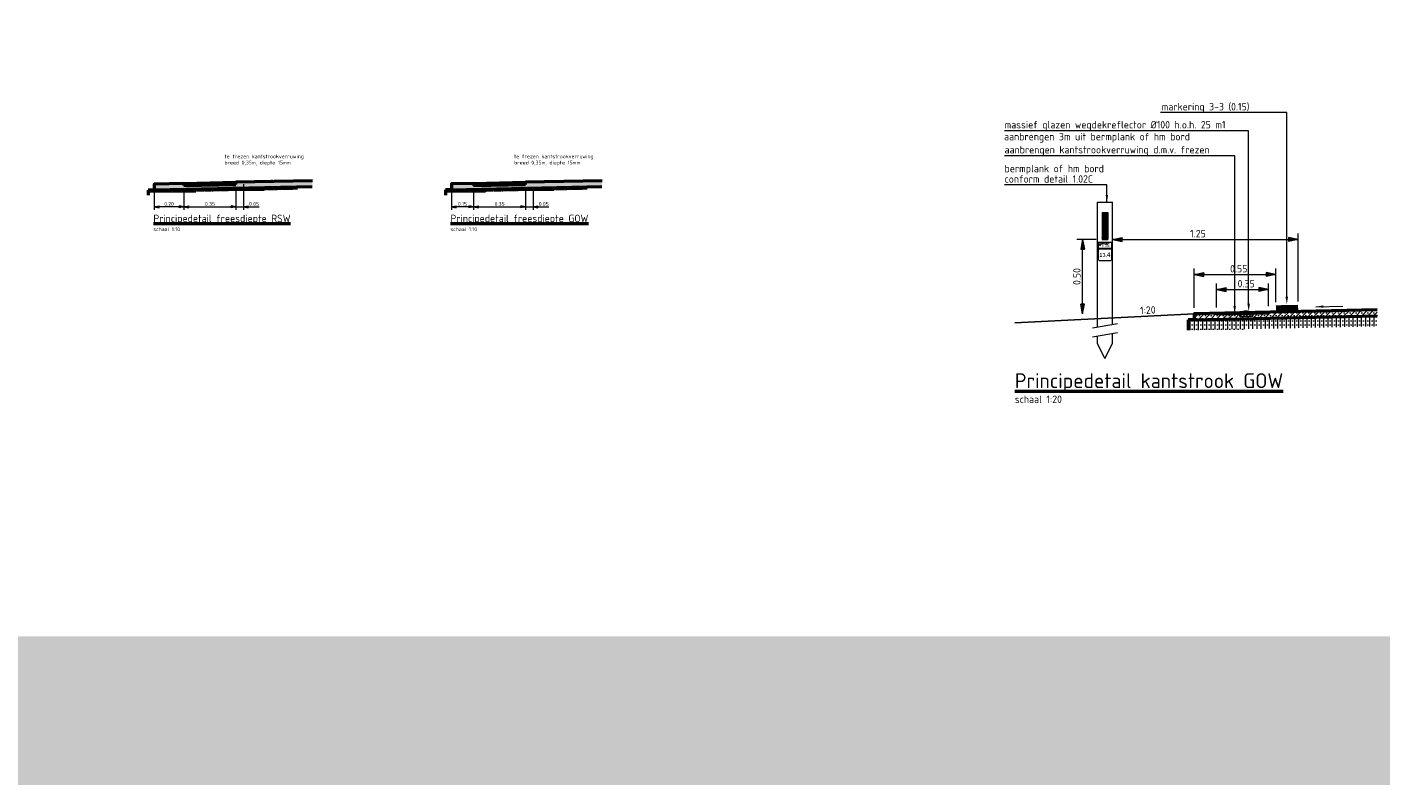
# Model space of a CAD drawing. Header units: metres. Extents: x -699 to 2316, y -1199 to 781.
# Tile 169 of 256: x 20 to 29, y -96 to -91. Entities that reach past the tile are written whole.
import ezdxf
from ezdxf.enums import TextEntityAlignment as Align

# ---------------------------------------------------------------- set-up
doc = ezdxf.new("R2010")
doc.units = ezdxf.units.M
doc.header["$PDMODE"] = 1
for name, pattern in [('HIDDEN', [9.525, 6.35, -3.175]), ('HIDDEN2', [4.7625, 3.175, -1.5875]), ('XX-CENTER', [8, 5, -1, 1, -1])]:
    doc.linetypes.add(name, pattern=pattern)
for name, color, linetype, lineweight in [('B-WE-GW-BERM-GD', 90, 'Continuous', 25), ('B-WE-VW-VERKEERSTEKEN_BORD-G', 7, 'Continuous', 18), ('dp-nw-arcering_10', 253, 'Continuous', 18), ('dp-nw-markering', 7, 'Continuous', 35), ('N-WA-IE-MEUBILAIR_WEGMEUBILAIR-S', 7, 'Continuous', 25), ('N-WA-VH-VERHARDING_ASFALT-A-20', 252, 'Continuous', 18), ('N-WA-VW-MARKERING-GD', 7, 'Continuous', 50), ('N-WE-VH-KANTVERHARDING-GD', 210, 'Continuous', 50), ('X-XX-AL-AANKLEDING-M-20', 7, 'Continuous', 18), ('X-XX-AL-AANPIJLING-M-20', 7, 'Continuous', 18), ('X-XX-AL-M', 7, 'Continuous', 18), ('X-XX-AL-T25', 7, 'Continuous', 25), ('X-XX-AL-T50', 130, 'Continuous', 50), ('X-XX-AL-VERWIJZING_DOORSNEDE-G', 7, 'XX-CENTER', 18)]:
    doc.layers.add(name, color=color, linetype=linetype, lineweight=lineweight)
doc.layers.add('X-XX-AL-TEKENBLAD_VIEWPORT-G', color=7, linetype='Continuous', lineweight=18, plot=False)
doc.styles.add('ariel', font='arial.ttf')
doc.styles.add('NLCS-ISO', font='NLCS-ISO.ttf')
doc.styles.add('NLCS-ISO Standaard', font='NLCS-ISO.ttf')
doc.styles.add('provincie', font='romand.shx')
doc.styles.add('rtw_iso', font='iso-rtw.shx')
doc.dimstyles.new('NLCS-M10-T25-Pijl-A', dxfattribs={"dimtxt": 0.025, "dimasz": 0.01875, "dimexe": 0.02, "dimexo": 0.02, "dimgap": 0.007, "dimtad": 1, "dimlfac": -1, "dimzin": 0, "dimdsep": 46, "dimtxsty": 'NLCS-ISO Standaard', "dimblk": 'Pijl', "dimblk1": 'Pijl', "dimblk2": 'Pijl', "dimcen": 2.5, "dimdle": 2, "dimclrd": 256, "dimclre": 256, "dimclrt": 256, "dimadec": 0, "dimazin": 0, "dimtfac": 1, "dimtofl": 0, "dimtmove": 0, "dimatfit": 3, "dimldrblk": 'Pijl', "dimfxl": 1, "dimtolj": 1, "dimtzin": 0, "dimlwd": 18, "dimlwe": 18, "dimarcsym": 0})
doc.dimstyles.new('NLCS-M20-T25-Pijl-A', dxfattribs={"dimtxt": 0.05, "dimasz": 0.0375, "dimexe": 0.04, "dimexo": 0.04, "dimgap": 0.014, "dimtad": 1, "dimlfac": -1, "dimzin": 0, "dimdsep": 46, "dimtxsty": 'NLCS-ISO Standaard', "dimblk": 'Pijl', "dimblk1": 'Pijl', "dimblk2": 'Pijl', "dimcen": 2.5, "dimdle": 2, "dimclrd": 256, "dimclre": 256, "dimclrt": 256, "dimadec": 0, "dimazin": 0, "dimtfac": 1, "dimtofl": 0, "dimtmove": 0, "dimatfit": 3, "dimldrblk": 'Pijl', "dimfxl": 1, "dimtolj": 1, "dimtzin": 0, "dimlwd": 18, "dimlwe": 18, "dimarcsym": 0})
doc.dimstyles.new('RTW-LGL-20', dxfattribs={"dimtxt": 0.05, "dimasz": 0.01, "dimexe": 0.04, "dimexo": 0.04, "dimgap": 0.014, "dimtad": 1, "dimzin": 0, "dimtxsty": 'rtw_iso', "dimblk1": 'RTW-L_ARR-v1', "dimblk2": 'RTW-L_ARR-v1', "dimsah": 1, "dimcen": 2.5, "dimdle": 2, "dimclrd": 8, "dimclre": 8, "dimclrt": 256, "dimaunit": 2, "dimadec": 6, "dimazin": 0, "dimtfac": 1, "dimtdec": 4, "dimtmove": 0, "dimatfit": 0, "dimldrblk": 'RTW-L_ARR-v1', "dimfxl": 1, "dimtolj": 1, "dimtzin": 0, "dimlwd": 18, "dimlwe": 18, "dimarcsym": 0})
pattern_1 = [(270, (-1.95, 0), (0.009375, -6e-18), []), (270, (-1.9546875, -0.0046875), (0.009375, -6e-18), [0, -0.009375])]
pattern_2 = [(270, (0, 0), (0.009375, -6e-18), []), (270, (-0.0046875, -0.0046875), (0.009375, -6e-18), [0, -0.009375])]

# ---------------------------------------------------------------- blocks, each defined once
blk = doc.blocks.new('Pijl')
h = blk.add_hatch(color=256)
h.paths.add_polyline_path([(0, 0), (-1.75, 0.35), (-1.75, 0)])
h.paths.add_polyline_path([(-1.75, 0), (-1.75, -0.35), (0, 0)])
for p, q in [((-1.9, 0), (0, 0)), ((0, 0), (-1.75, 0.35)), ((-1.75, 0.35), (-1.75, -0.35)), ((0, 0), (-1.75, -0.35))]:
    blk.add_line(p, q)
blk = doc.blocks.new('*D83')
at = {"layer": 'Defpoints', "color": 0, "transparency": 16777216}
for p in [(21.294, -92.1265), (21.644, -92.1192), (21.644, -92.2439)]:
    blk.add_point(p, dxfattribs=at)
at = {"layer": 'X-XX-AL-M', "lineweight": 18, "transparency": 16777216}
for p, q in [((21.294, -92.1465), (21.294, -92.2639)), ((21.644, -92.1392), (21.644, -92.2639)), ((21.3128, -92.2439), (21.6253, -92.2439))]:
    blk.add_line(p, q, dxfattribs=at)
at = {"layer": 'X-XX-AL-M', "lineweight": 18, "transparency": 16777216, "xscale": 0.01875, "yscale": 0.01875, "zscale": 0.01875, "rotation": 180}
blk.add_blockref('Pijl', (21.294, -92.2439), dxfattribs=at)
at = {"layer": 'X-XX-AL-M', "lineweight": 18, "transparency": 16777216, "xscale": 0.01875, "yscale": 0.01875, "zscale": 0.01875}
blk.add_blockref('Pijl', (21.644, -92.2439), dxfattribs=at)
at = {"layer": 'X-XX-AL-M', "transparency": 16777216, "insert": (21.469, -92.2244), "char_height": 0.025, "attachment_point": 5, "style": 'NLCS-ISO Standaard'}
blk.add_mtext('\\A1;0.35', dxfattribs=at)
blk = doc.blocks.new('*D84')
at = {"layer": 'Defpoints', "color": 0, "transparency": 16777216}
for p in [(21.644, -92.1192), (21.694, -92.0712), (21.694, -92.2439)]:
    blk.add_point(p, dxfattribs=at)
at = {"layer": 'X-XX-AL-M', "lineweight": 18, "transparency": 16777216}
for p, q in [((21.694, -92.0912), (21.694, -92.2639)), ((21.644, -92.1392), (21.644, -92.2639)), ((21.6253, -92.2439), (21.6065, -92.2439)), ((21.644, -92.2439), (21.694, -92.2439)), ((21.7128, -92.2439), (21.8005, -92.2439))]:
    blk.add_line(p, q, dxfattribs=at)
at = {"layer": 'X-XX-AL-M', "lineweight": 18, "transparency": 16777216, "xscale": 0.01875, "yscale": 0.01875, "zscale": 0.01875}
blk.add_blockref('Pijl', (21.644, -92.2439), dxfattribs=at)
at = {"layer": 'X-XX-AL-M', "lineweight": 18, "transparency": 16777216, "xscale": 0.01875, "yscale": 0.01875, "zscale": 0.01875, "rotation": 180}
blk.add_blockref('Pijl', (21.694, -92.2439), dxfattribs=at)
at = {"layer": 'X-XX-AL-M', "transparency": 16777216, "insert": (21.766, -92.2244), "char_height": 0.025, "attachment_point": 5, "style": 'NLCS-ISO Standaard'}
blk.add_mtext('\\A1;0.05', dxfattribs=at)
blk = doc.blocks.new('*D85')
at = {"layer": 'Defpoints', "color": 0, "transparency": 16777216}
for p in [(21.094, -92.1306), (21.294, -92.1265), (21.094, -92.2439)]:
    blk.add_point(p, dxfattribs=at)
at = {"layer": 'X-XX-AL-M', "lineweight": 18, "transparency": 16777216}
for p, q in [((21.094, -92.1506), (21.094, -92.2639)), ((21.294, -92.1465), (21.294, -92.2639)), ((21.2753, -92.2439), (21.1128, -92.2439))]:
    blk.add_line(p, q, dxfattribs=at)
at = {"layer": 'X-XX-AL-M', "lineweight": 18, "transparency": 16777216, "xscale": 0.01875, "yscale": 0.01875, "zscale": 0.01875, "rotation": 180}
blk.add_blockref('Pijl', (21.094, -92.2439), dxfattribs=at)
at = {"layer": 'X-XX-AL-M', "lineweight": 18, "transparency": 16777216, "xscale": 0.01875, "yscale": 0.01875, "zscale": 0.01875}
blk.add_blockref('Pijl', (21.294, -92.2439), dxfattribs=at)
at = {"layer": 'X-XX-AL-M', "transparency": 16777216, "insert": (21.194, -92.2244), "char_height": 0.025, "attachment_point": 5, "style": 'NLCS-ISO Standaard'}
blk.add_mtext('\\A1;0.20', dxfattribs=at)
blk = doc.blocks.new('*D86')
at = {"layer": 'Defpoints', "color": 0, "transparency": 16777216}
for p in [(23.244, -92.1265), (23.594, -92.1192), (23.594, -92.2439)]:
    blk.add_point(p, dxfattribs=at)
at = {"layer": 'X-XX-AL-M', "lineweight": 18, "transparency": 16777216}
for p, q in [((23.244, -92.1465), (23.244, -92.2639)), ((23.594, -92.1392), (23.594, -92.2639)), ((23.2628, -92.2439), (23.5753, -92.2439))]:
    blk.add_line(p, q, dxfattribs=at)
at = {"layer": 'X-XX-AL-M', "lineweight": 18, "transparency": 16777216, "xscale": 0.01875, "yscale": 0.01875, "zscale": 0.01875, "rotation": 180}
blk.add_blockref('Pijl', (23.244, -92.2439), dxfattribs=at)
at = {"layer": 'X-XX-AL-M', "lineweight": 18, "transparency": 16777216, "xscale": 0.01875, "yscale": 0.01875, "zscale": 0.01875}
blk.add_blockref('Pijl', (23.594, -92.2439), dxfattribs=at)
at = {"layer": 'X-XX-AL-M', "transparency": 16777216, "insert": (23.419, -92.2244), "char_height": 0.025, "attachment_point": 5, "style": 'NLCS-ISO Standaard'}
blk.add_mtext('\\A1;0.35', dxfattribs=at)
blk = doc.blocks.new('*D87')
at = {"layer": 'Defpoints', "color": 0, "transparency": 16777216}
for p in [(23.594, -92.1192), (23.644, -92.1181), (23.644, -92.2439)]:
    blk.add_point(p, dxfattribs=at)
at = {"layer": 'X-XX-AL-M', "lineweight": 18, "transparency": 16777216}
for p, q in [((23.594, -92.1392), (23.594, -92.2639)), ((23.644, -92.1381), (23.644, -92.2639)), ((23.5753, -92.2439), (23.5565, -92.2439)), ((23.594, -92.2439), (23.644, -92.2439)), ((23.6628, -92.2439), (23.7505, -92.2439))]:
    blk.add_line(p, q, dxfattribs=at)
at = {"layer": 'X-XX-AL-M', "lineweight": 18, "transparency": 16777216, "xscale": 0.01875, "yscale": 0.01875, "zscale": 0.01875}
blk.add_blockref('Pijl', (23.594, -92.2439), dxfattribs=at)
at = {"layer": 'X-XX-AL-M', "lineweight": 18, "transparency": 16777216, "xscale": 0.01875, "yscale": 0.01875, "zscale": 0.01875, "rotation": 180}
blk.add_blockref('Pijl', (23.644, -92.2439), dxfattribs=at)
at = {"layer": 'X-XX-AL-M', "transparency": 16777216, "insert": (23.716, -92.2244), "char_height": 0.025, "attachment_point": 5, "style": 'NLCS-ISO Standaard'}
blk.add_mtext('\\A1;0.05', dxfattribs=at)
blk = doc.blocks.new('*D88')
at = {"layer": 'Defpoints', "color": 0, "transparency": 16777216}
for p in [(23.094, -92.1296), (23.244, -92.1265), (23.094, -92.2439)]:
    blk.add_point(p, dxfattribs=at)
at = {"layer": 'X-XX-AL-M', "lineweight": 18, "transparency": 16777216}
for p, q in [((23.094, -92.1496), (23.094, -92.2639)), ((23.244, -92.1465), (23.244, -92.2639)), ((23.2253, -92.2439), (23.1128, -92.2439))]:
    blk.add_line(p, q, dxfattribs=at)
at = {"layer": 'X-XX-AL-M', "lineweight": 18, "transparency": 16777216, "xscale": 0.01875, "yscale": 0.01875, "zscale": 0.01875, "rotation": 180}
blk.add_blockref('Pijl', (23.094, -92.2439), dxfattribs=at)
at = {"layer": 'X-XX-AL-M', "lineweight": 18, "transparency": 16777216, "xscale": 0.01875, "yscale": 0.01875, "zscale": 0.01875}
blk.add_blockref('Pijl', (23.244, -92.2439), dxfattribs=at)
at = {"layer": 'X-XX-AL-M', "transparency": 16777216, "insert": (23.169, -92.2244), "char_height": 0.025, "attachment_point": 5, "style": 'NLCS-ISO Standaard'}
blk.add_mtext('\\A1;0.15', dxfattribs=at)
blk = doc.blocks.new('*X71')
at = {"color": 0}
for p, q in [((925, 239.36), (926.93, 241.29)), ((925, 239.81), (926.48, 241.29)), ((925, 240.26), (926.03, 241.29)), ((925, 240.71), (925.59, 241.29)), ((925, 241.15), (925.14, 241.29)), ((927, 239.09), (925, 241.09)), ((925, 238.91), (927, 240.91)), ((927, 238.64), (925, 240.64)), ((925, 238.46), (927, 240.46)), ((927, 239.53), (925.24, 241.29)), ((927, 239.98), (925.69, 241.29)), ((927, 240.43), (926.14, 241.29)), ((927, 240.88), (926.59, 241.29)), ((927, 238.19), (925, 240.19)), ((925, 238.01), (927, 240.01)), ((927, 237.74), (925, 239.74)), ((925, 237.56), (927, 239.56)), ((927, 237.29), (925, 239.29)), ((925, 237.11), (927, 239.11)), ((927, 236.84), (925, 238.84)), ((925, 236.66), (927, 238.66)), ((927, 236.39), (925, 238.39)), ((925, 236.21), (927, 238.21)), ((927, 235.94), (925, 237.94)), ((925, 235.77), (927, 237.77)), ((927, 235.49), (925, 237.49)), ((925, 235.32), (927, 237.32)), ((927, 235.04), (925, 237.04)), ((925, 234.87), (927, 236.87)), ((927, 234.6), (925, 236.6)), ((925, 234.42), (927, 236.42)), ((927, 234.15), (925, 236.15)), ((925, 233.97), (927, 235.97)), ((927, 233.7), (925, 235.7)), ((925, 233.52), (927, 235.52)), ((927, 233.25), (925, 235.25)), ((925, 233.07), (927, 235.07)), ((927, 232.8), (925, 234.8)), ((925, 232.62), (927, 234.62)), ((927, 232.35), (925, 234.35)), ((926.61, 232.29), (925, 233.9)), ((926.16, 232.29), (925, 233.45)), ((925.71, 232.29), (925, 233)), ((925.26, 232.29), (925, 232.55)), ((925.12, 232.29), (927, 234.17)), ((925.57, 232.29), (927, 233.72)), ((926.02, 232.29), (927, 233.28)), ((926.46, 232.29), (927, 232.83)), ((926.91, 232.29), (927, 232.38))]:
    blk.add_line(p, q, dxfattribs=at)
blk = doc.blocks.new('*D89')
at = {"layer": 'Defpoints', "color": 0, "transparency": 16777216}
for p in [(28.644, -92.6995), (28.644, -92.9252), (28.094, -92.9636)]:
    blk.add_point(p, dxfattribs=at)
at = {"layer": 'X-XX-AL-AANKLEDING-M-20', "lineweight": 18, "transparency": 16777216}
for p, q in [((28.094, -92.9236), (28.094, -92.6595)), ((28.644, -92.8852), (28.644, -92.6595)), ((28.1315, -92.6995), (28.6065, -92.6995))]:
    blk.add_line(p, q, dxfattribs=at)
at = {"layer": 'X-XX-AL-AANKLEDING-M-20', "lineweight": 18, "transparency": 16777216, "xscale": 0.03750000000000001, "yscale": 0.03750000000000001, "zscale": 0.03750000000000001, "rotation": 180}
blk.add_blockref('Pijl', (28.094, -92.6995), dxfattribs=at)
at = {"layer": 'X-XX-AL-AANKLEDING-M-20', "lineweight": 18, "transparency": 16777216, "xscale": 0.03750000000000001, "yscale": 0.03750000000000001, "zscale": 0.03750000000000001}
blk.add_blockref('Pijl', (28.644, -92.6995), dxfattribs=at)
at = {"layer": 'X-XX-AL-AANKLEDING-M-20', "transparency": 16777216, "insert": (28.394, -92.6605), "char_height": 0.05, "attachment_point": 5, "style": 'NLCS-ISO Standaard'}
blk.add_mtext('\\A1;0.55', dxfattribs=at)
blk = doc.blocks.new('GB')
blk.add_lwpolyline([(-0.05, 0.025), (-0.04, 0), (0.04, 0), (0.05, 0.025)], close=True)
blk.add_arc((0, -0.05), 0.085, 61.92751, 118.07249)
blk = doc.blocks.new('*D90')
at = {"layer": 'Defpoints', "color": 0, "transparency": 16777216}
for p in [(28.594, -92.8004), (28.244, -92.9605), (28.594, -92.9532)]:
    blk.add_point(p, dxfattribs=at)
at = {"layer": 'X-XX-AL-AANKLEDING-M-20', "lineweight": 18, "transparency": 16777216}
for p, q in [((28.244, -92.9205), (28.244, -92.7604)), ((28.594, -92.9132), (28.594, -92.7604)), ((28.2815, -92.8004), (28.5565, -92.8004))]:
    blk.add_line(p, q, dxfattribs=at)
at = {"layer": 'X-XX-AL-AANKLEDING-M-20', "lineweight": 18, "transparency": 16777216, "xscale": 0.03750000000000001, "yscale": 0.03750000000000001, "zscale": 0.03750000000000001, "rotation": 180}
blk.add_blockref('Pijl', (28.244, -92.8004), dxfattribs=at)
at = {"layer": 'X-XX-AL-AANKLEDING-M-20', "lineweight": 18, "transparency": 16777216, "xscale": 0.03750000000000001, "yscale": 0.03750000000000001, "zscale": 0.03750000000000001}
blk.add_blockref('Pijl', (28.594, -92.8004), dxfattribs=at)
at = {"layer": 'X-XX-AL-AANKLEDING-M-20', "transparency": 16777216, "insert": (28.444, -92.7614), "char_height": 0.05, "attachment_point": 5, "style": 'NLCS-ISO Standaard'}
blk.add_mtext('\\A1;0.35', dxfattribs=at)
blk = doc.blocks.new('RTW-L_ARR-v1')
at = {"color": 0, "linetype": 'ByBlock', "lineweight": 18}
blk.add_solid([(-5, 0.83), (-5, -0.83), (0, 0)], dxfattribs=at)
blk = doc.blocks.new('RTW-L_ARR')
at = {"color": 0, "linetype": 'ByBlock', "lineweight": 18}
blk.add_solid([(-1, 0.17), (-1, -0.17), (0, 0)], dxfattribs=at)
blk = doc.blocks.new('*D91')
at = {"layer": 'Defpoints', "color": 0, "transparency": 16777216}
for p in [(27.3432, -92.4633), (27.4737, -92.4633), (27.3432, -92.9636)]:
    blk.add_point(p, dxfattribs=at)
at = {"layer": 'X-XX-AL-AANKLEDING-M-20', "lineweight": 18, "transparency": 16777216}
for p, q in [((27.4337, -92.4633), (27.3032, -92.4633)), ((27.3432, -92.9261), (27.3432, -92.5008))]:
    blk.add_line(p, q, dxfattribs=at)
at = {"layer": 'X-XX-AL-AANKLEDING-M-20', "lineweight": 18, "transparency": 16777216, "xscale": 0.03750000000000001, "yscale": 0.03750000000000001, "zscale": 0.03750000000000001}
for p, rotation in [((27.3432, -92.4633), 90), ((27.3432, -92.9636), 270)]:
    blk.add_blockref('Pijl', p, dxfattribs=dict(at, rotation=rotation))
at = {"layer": 'X-XX-AL-AANKLEDING-M-20', "transparency": 16777216, "insert": (27.3042, -92.7131), "char_height": 0.05, "attachment_point": 5, "rotation": 90, "style": 'NLCS-ISO Standaard'}
blk.add_mtext('\\A1;0.50', dxfattribs=at)
blk = doc.blocks.new('*D92')
at = {"layer": 'Defpoints', "color": 0, "transparency": 16777216}
for p in [(27.544, -92.4633), (28.794, -92.4633), (28.794, -92.9222)]:
    blk.add_point(p, dxfattribs=at)
at = {"layer": 'X-XX-AL-AANKLEDING-M-20', "lineweight": 18, "transparency": 16777216}
for p, q in [((27.5815, -92.4633), (28.7565, -92.4633)), ((28.794, -92.8822), (28.794, -92.4233))]:
    blk.add_line(p, q, dxfattribs=at)
at = {"layer": 'X-XX-AL-AANKLEDING-M-20', "lineweight": 18, "transparency": 16777216, "xscale": 0.03750000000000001, "yscale": 0.03750000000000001, "zscale": 0.03750000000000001, "rotation": 180}
blk.add_blockref('Pijl', (27.544, -92.4633), dxfattribs=at)
at = {"layer": 'X-XX-AL-AANKLEDING-M-20', "lineweight": 18, "transparency": 16777216, "xscale": 0.03750000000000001, "yscale": 0.03750000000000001, "zscale": 0.03750000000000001}
blk.add_blockref('Pijl', (28.794, -92.4633), dxfattribs=at)
at = {"layer": 'X-XX-AL-AANKLEDING-M-20', "transparency": 16777216, "insert": (28.1196, -92.4243), "char_height": 0.05, "attachment_point": 5, "style": 'NLCS-ISO Standaard'}
blk.add_mtext('\\A1;1.25', dxfattribs=at)

msp = doc.modelspace()

# ---------------------------------------------------------------- hatches: boundary and pattern name
at = {"layer": 'B-WE-VW-VERKEERSTEKEN_BORD-G', "lineweight": 5}
h = msp.add_hatch(color=8, dxfattribs=at)
h.paths.add_polyline_path([(27.4595, -92.4964, 0.218548), (27.4619, -92.4973, -0.238928), (27.4634, -92.498, -0.196341), (27.4635, -92.4983, 0.23317), (27.4605, -92.4992, 0.105003), (27.459, -92.5012), (27.4587, -92.5021), (27.4593, -92.5023), (27.4596, -92.5017, -0.05146), (27.4608, -92.4998, -0.272607), (27.4643, -92.499, 0.399425), (27.4632, -92.497, 0.122622), (27.4646, -92.4963), (27.4646, -92.4955, -0.153126), (27.4623, -92.4966, -0.253393), (27.4599, -92.4958, 0.094991), (27.4567, -92.4937), (27.4562, -92.4935), (27.4562, -92.4943, -0.08935)])
h.paths.add_polyline_path([(27.4585, -92.4987), (27.4565, -92.5007), (27.457, -92.5011), (27.4596, -92.4985), (27.4563, -92.4971), (27.4562, -92.497), (27.4562, -92.4978), (27.4563, -92.4978)])
for points in [[(27.4646, -92.4942), (27.4646, -92.4935), (27.459, -92.4935), (27.459, -92.4942)], [(27.4646, -92.5023), (27.4646, -92.5013, -0.413723), (27.4561, -92.5013), (27.4561, -92.5024, 0.349923)]]:
    msp.add_hatch(color=8, dxfattribs=at).paths.add_polyline_path(points)
at = {"layer": 'dp-nw-arcering_10', "linetype": 'Continuous'}
h = msp.add_hatch(dxfattribs=at)
h.set_pattern_fill('VD-STAB', color=41, scale=0.1, angle=225, style=0, pattern_type=2)
h.set_pattern_definition(pattern_1)
h.paths.add_polyline_path([(21.4219, -92.1238), (21.114, -92.1302), (21.054, -92.1314), (21.054, -92.1489), (21.4219, -92.1413)])
h = msp.add_hatch(dxfattribs=at)
h.set_pattern_fill('VD-SMAB', color=41, scale=0.1, angle=180, style=0, pattern_type=2)
h.set_pattern_definition([(225, (-1.95, 0), (0.0066291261, -0.0066291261), []), (225, (-1.956629, 0), (0.0066291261, -0.0066291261), [0, -0.009375])])
h.paths.add_polyline_path([(21.094, -92.0906), (21.294, -92.0865), (21.294, -92.1015), (21.644, -92.0942), (21.644, -92.0792), (22.1584, -92.0684), (22.1572, -92.1084), (21.094, -92.1306)])
h = msp.add_hatch(dxfattribs=at)
h.set_pattern_fill('ANSI38', color=41, scale=0.1, style=0)
h.set_pattern_definition([(45, (-1.95, 0), (-0.0088388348, 0.0088388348), []), (135, (-1.95, 0), (-0.0265165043, 0.0088388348), [0.03125, -0.01875])])
h.paths.add_polyline_path([(21.644, -92.0792), (21.294, -92.0865), (21.294, -92.1015), (21.644, -92.0942)])
h = msp.add_hatch(dxfattribs=at)
h.set_pattern_fill('VD-STAB', color=41, scale=0.1, angle=225, style=0, pattern_type=2)
h.set_pattern_definition(pattern_1)
h.paths.add_polyline_path([(21.7446, -92.1171), (21.4367, -92.1235), (21.4267, -92.1237), (21.4267, -92.1412), (21.7446, -92.1346)])
h = msp.add_hatch(dxfattribs=at)
h.set_pattern_fill('VD-STAB', color=41, scale=0.1, angle=225, style=0, pattern_type=2)
h.set_pattern_definition(pattern_1)
h.paths.add_polyline_path([(22.0593, -92.1105), (21.7514, -92.117), (21.7414, -92.1172), (21.7414, -92.1347), (22.0593, -92.128)])
h = msp.add_hatch(dxfattribs=at)
h.set_pattern_fill('VD-STAB', color=41, scale=0.1, angle=225, style=0, pattern_type=2)
h.set_pattern_definition(pattern_2)
h.paths.add_polyline_path([(23.3719, -92.1238), (23.064, -92.1302), (23.054, -92.1304), (23.054, -92.1479), (23.3719, -92.1413)])
h = msp.add_hatch(dxfattribs=at)
h.set_pattern_fill('VD-SMAB', color=41, scale=0.1, angle=180, style=0, pattern_type=2)
h.set_pattern_definition([(225, (0, 0), (0.0066291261, -0.0066291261), []), (225, (-0.006629, 0), (0.0066291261, -0.0066291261), [0, -0.009375])])
h.paths.add_polyline_path([(23.094, -92.0896), (23.244, -92.0865), (23.244, -92.1015), (23.594, -92.0942), (23.594, -92.0792), (24.1084, -92.0684), (24.1072, -92.1084), (23.094, -92.1296)])
h = msp.add_hatch(dxfattribs=at)
h.set_pattern_fill('ANSI38', color=41, scale=0.1, style=0)
h.set_pattern_definition([(45, (0, 0), (-0.0088388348, 0.0088388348), []), (135, (0, 0), (-0.0265165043, 0.0088388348), [0.03125, -0.01875])])
h.paths.add_polyline_path([(23.594, -92.0792), (23.244, -92.0865), (23.244, -92.1015), (23.594, -92.0942)])
h = msp.add_hatch(dxfattribs=at)
h.set_pattern_fill('VD-STAB', color=41, scale=0.1, angle=225, style=0, pattern_type=2)
h.set_pattern_definition(pattern_2)
h.paths.add_polyline_path([(23.6946, -92.1171), (23.3867, -92.1235), (23.3767, -92.1237), (23.3767, -92.1412), (23.6946, -92.1346)])
h = msp.add_hatch(dxfattribs=at)
h.set_pattern_fill('VD-STAB', color=41, scale=0.1, angle=225, style=0, pattern_type=2)
h.set_pattern_definition(pattern_2)
h.paths.add_polyline_path([(24.0093, -92.1105), (23.7014, -92.117), (23.6914, -92.1172), (23.6914, -92.1347), (24.0093, -92.128)])
at = {"layer": 'N-WA-VH-VERHARDING_ASFALT-A-20'}
h = msp.add_hatch(dxfattribs=at)
h.set_pattern_fill('VD-SMAB', color=256, scale=0.3, angle=180, style=0, pattern_type=2)
h.set_pattern_definition([(225, (20.811315, -96.9338), (0.01988738, -0.01988738), []), (225, (20.791428, -96.9338), (0.01988738, -0.01988738), [0, -0.028125])])
h.paths.add_polyline_path([(29.3256, -92.9779), (29.3256, -92.9379), (28.594, -92.9532), (28.594, -92.9632), (28.4902, -92.9654), (28.4845, -92.9805), (28.4046, -92.9822), (28.3982, -92.9673), (28.294, -92.9695), (28.294, -92.9595), (28.094, -92.9636), (28.094, -93.0036)])
h.paths.add_polyline_path([(28.394, -92.9574), (28.294, -92.9595), (28.294, -92.9695), (28.3982, -92.9673)], flags=17)
h.paths.add_polyline_path([(28.4902, -92.9654), (28.3982, -92.9673), (28.4046, -92.9822), (28.4845, -92.9805)], flags=17)
h.paths.add_polyline_path([(28.594, -92.9532), (28.494, -92.9553), (28.4902, -92.9654), (28.594, -92.9632)], flags=17)
h = msp.add_hatch(dxfattribs=at)
h.set_pattern_fill('VD-STAB', color=256, scale=0.3, angle=225, style=0, pattern_type=2)
h.set_pattern_definition([(270, (20.811315, -96.9338), (0.028125, -7e-18), []), (270, (20.797253, -96.947864), (0.028125, -7e-18), [0, -0.028125])])
h.paths.add_polyline_path([(29.3256, -92.9779), (28.094, -93.0036), (28.054, -93.0044), (28.054, -93.0744), (29.3256, -93.0479)])

# ---------------------------------------------------------------- linework, layer by layer
at = {"layer": 'B-WE-GW-BERM-GD'}
msp.add_line((28.094, -92.9636), (26.8872, -93.024), dxfattribs=at)
at = {"layer": 'B-WE-VW-VERKEERSTEKEN_BORD-G', "color": 8, "lineweight": 5}
for p, q in [((27.4436, -92.9666), (27.4436, -92.2121)), ((27.4436, -92.2121), (27.544, -92.2121)), ((27.544, -92.9864), (27.544, -92.2121)), ((27.4737, -92.2824), (27.4737, -92.4633)), ((27.4737, -92.2824), (27.5139, -92.2824)), ((27.5139, -92.2824), (27.5139, -92.4633)), ((27.4737, -92.4633), (27.5139, -92.4633))]:
    msp.add_line(p, q, dxfattribs=at)
at = {"layer": 'B-WE-VW-VERKEERSTEKEN_BORD-G', "color": 8, "linetype": 'HIDDEN', "lineweight": 5}
for p, q in [((27.4436, -93.0522), (27.4436, -92.9666)), ((27.544, -93.0346), (27.544, -92.9864)), ((27.4436, -93.1632), (27.4436, -93.1122)), ((27.544, -93.1632), (27.544, -93.0946)), ((27.4938, -93.2636), (27.4436, -93.1632)), ((27.4938, -93.2636), (27.544, -93.1632))]:
    msp.add_line(p, q, dxfattribs=at)
at = {"layer": 'B-WE-VW-VERKEERSTEKEN_BORD-G', "color": 8, "lineweight": 5}
for points in [[(27.4486, -92.5215), (27.539, -92.5215), (27.539, -92.4833), (27.4486, -92.4833)], [(27.459, -92.4942), (27.4646, -92.4942), (27.4646, -92.4935), (27.459, -92.4935)]]:
    msp.add_lwpolyline(points, close=True, dxfattribs=at)
at = {"layer": 'B-WE-VW-VERKEERSTEKEN_BORD-G', "color": 8, "lineweight": 5, "flags": 128}
for points in [[(27.4623, -92.4966, 0.153126), (27.4646, -92.4955), (27.4646, -92.4955), (27.4646, -92.4963), (27.4646, -92.4963, -0.122622), (27.4632, -92.497), (27.4632, -92.497, -0.399425), (27.4643, -92.499), (27.4643, -92.499, 0.272607), (27.4608, -92.4998), (27.4608, -92.4998, 0.05146), (27.4596, -92.5017), (27.4596, -92.5017), (27.4593, -92.5023), (27.4587, -92.5021), (27.459, -92.5012), (27.459, -92.5012, -0.105003), (27.4605, -92.4992), (27.4605, -92.4992, -0.23317), (27.4635, -92.4983), (27.4635, -92.4983, 0.154799), (27.4635, -92.498), (27.4635, -92.498, 0.251337), (27.4619, -92.4973), (27.4619, -92.4973, -0.218548), (27.4595, -92.4964), (27.4595, -92.4964, 0.08935), (27.4562, -92.4943), (27.4562, -92.4943), (27.4562, -92.4935), (27.4567, -92.4937), (27.4567, -92.4937, -0.094991), (27.4599, -92.4958), (27.4599, -92.4958, 0.253393), (27.4623, -92.4966)], [(27.4561, -92.5013), (27.4561, -92.5024), (27.4561, -92.5024, 0.349923), (27.4646, -92.5023), (27.4646, -92.5023), (27.4646, -92.5013), (27.4646, -92.5013, -0.413723), (27.4561, -92.5013)]]:
    msp.add_lwpolyline(points, format="xyb", dxfattribs=at)
at = {"layer": 'B-WE-VW-VERKEERSTEKEN_BORD-G', "color": 8, "lineweight": 5}
msp.add_lwpolyline([(27.539, -92.5355, 0.414214), (27.53, -92.5265), (27.4576, -92.5265, 0.414214), (27.4486, -92.5355), (27.4486, -92.5973, 0.414214), (27.4576, -92.6063), (27.53, -92.6063, 0.414214), (27.539, -92.5973)], format="xyb", close=True, dxfattribs=at)
at = {"layer": 'B-WE-VW-VERKEERSTEKEN_BORD-G', "color": 8, "lineweight": 5, "const_width": 0.0015}
msp.add_lwpolyline([(27.4576, -92.6023), (27.53, -92.6023, 0.414214), (27.535, -92.5973), (27.535, -92.5355, 0.414214), (27.53, -92.5305), (27.4576, -92.5305, 0.414214), (27.4525, -92.5355), (27.4525, -92.5973, 0.414214)], format="xyb", close=True, dxfattribs=at)
at = {"layer": 'B-WE-VW-VERKEERSTEKEN_BORD-G', "color": 8, "lineweight": 5, "flags": 128}
msp.add_lwpolyline([(27.4562, -92.497), (27.4563, -92.4971), (27.4563, -92.4971), (27.4596, -92.4985), (27.457, -92.5011), (27.457, -92.5011), (27.4565, -92.5007), (27.4585, -92.4987), (27.4563, -92.4978), (27.4562, -92.4978)], close=True, dxfattribs=at)
at = {"layer": 'dp-nw-markering', "color": 41, "const_width": 0.01}
for points in [[(21.694, -92.0712), (21.894, -92.0672)], [(23.644, -92.0712), (23.794, -92.0682)]]:
    msp.add_lwpolyline(points, dxfattribs=at)
at = {"layer": 'N-WA-VW-MARKERING-GD', "const_width": 0.0375}
msp.add_lwpolyline([(28.644, -92.9252), (28.794, -92.9222)], dxfattribs=at)
at = {"layer": 'N-WE-VH-KANTVERHARDING-GD'}
for p, q in [((21.094, -92.1306), (21.054, -92.1314)), ((21.054, -92.1314), (21.054, -92.1664)), ((21.294, -92.0865), (21.294, -92.1015)), ((21.644, -92.0942), (21.644, -92.0792)), ((23.094, -92.1296), (23.054, -92.1304)), ((23.054, -92.1304), (23.054, -92.1654)), ((23.244, -92.0865), (23.244, -92.1015)), ((23.594, -92.0942), (23.594, -92.0792)), ((28.094, -93.0036), (28.054, -93.0044)), ((28.054, -93.0044), (28.054, -93.0744))]:
    msp.add_line(p, q, dxfattribs=at)
at = {"layer": 'N-WE-VH-KANTVERHARDING-GD', "linetype": 'HIDDEN2'}
for p, q in [((21.294, -92.0865), (21.644, -92.0792)), ((21.294, -92.1015), (21.644, -92.0942)), ((23.244, -92.0865), (23.594, -92.0792)), ((23.244, -92.1015), (23.594, -92.0942))]:
    msp.add_line(p, q, dxfattribs=at)
at = {"layer": 'N-WE-VH-KANTVERHARDING-GD', "color": 8, "linetype": 'HIDDEN2', "lineweight": 9}
for p, q in [((28.244, -92.9705), (28.244, -92.9605)), ((28.244, -92.9705), (28.594, -92.9632)), ((28.594, -92.9632), (28.594, -92.9532))]:
    msp.add_line(p, q, dxfattribs=at)
at = {"layer": 'N-WE-VH-KANTVERHARDING-GD'}
for points in [[(21.294, -92.0865), (21.094, -92.0906), (21.094, -92.1306), (22.1572, -92.1084)], [(22.1584, -92.0684), (21.644, -92.0792)], [(23.244, -92.0865), (23.094, -92.0896), (23.094, -92.1296), (24.1072, -92.1084)], [(24.1084, -92.0684), (23.594, -92.0792)], [(29.3256, -92.9379), (28.094, -92.9636), (28.094, -93.0036), (29.3256, -92.9779)]]:
    msp.add_lwpolyline(points, dxfattribs=at)
at = {"layer": 'X-XX-AL-AANPIJLING-M-20', "color": 8, "lineweight": 18}
for p, q in [((28.7175, -91.6105), (27.8684, -91.6105)), ((28.4608, -91.7318), (26.8178, -91.7318)), ((28.3668, -91.9), (26.8178, -91.9)), ((27.5066, -92.0966), (26.8178, -92.0966))]:
    msp.add_line(p, q, dxfattribs=at)
for points in [[(28.7175, -92.849), (28.7175, -91.6105)], [(28.4608, -92.8963), (28.4608, -91.7318)]]:
    msp.add_lwpolyline(points, dxfattribs=at)
at = {"layer": 'X-XX-AL-TEKENBLAD_VIEWPORT-G', "color": 3, "const_width": 1}
msp.add_lwpolyline([(-3.1361, -76.6719), (35.6679, -76.6719), (35.6679, -95.6337), (-3.1361, -95.6337)], dxfattribs=at)
at = {"layer": 'X-XX-AL-VERWIJZING_DOORSNEDE-G', "color": 8, "lineweight": 5}
for p, q in [((27.4101, -93.0581), (27.5774, -93.0287)), ((27.4101, -93.1181), (27.5774, -93.0887))]:
    msp.add_line(p, q, dxfattribs=at)

# ---------------------------------------------------------------- block references
at = {"layer": 'B-WE-VW-VERKEERSTEKEN_BORD-G', "color": 8, "lineweight": 5, "xscale": 0.02009419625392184, "yscale": 0.02009419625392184, "zscale": 0.02009419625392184}
msp.add_blockref('*X71', (8.8866, -97.131), dxfattribs=at)
at = {"layer": 'N-WA-IE-MEUBILAIR_WEGMEUBILAIR-S', "rotation": 1.195564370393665}
msp.add_blockref('GB', (28.4445, -92.9813), dxfattribs=at)
at = {"layer": 'X-XX-AL-AANPIJLING-M-20', "color": 8, "lineweight": 18, "xscale": 0.05000000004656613, "yscale": 0.05000000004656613, "zscale": 0.05000000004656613, "rotation": 270}
for p in [(28.7175, -92.899), (28.4608, -92.9463)]:
    msp.add_blockref('RTW-L_ARR', p, dxfattribs=at)

# ---------------------------------------------------------------- texts
at = {"layer": 'B-WE-VW-VERKEERSTEKEN_BORD-G', "color": 8, "lineweight": 5}
for s, height, style, p in [('P', 0.00432, 'provincie', (27.4687, -92.4942)), (' ROVINCIE  LEVOLAND', 0.003394, 'provincie', (27.4693, -92.4942)), ('F', 0.00432, 'provincie', (27.499, -92.4942)), ('13,', 0.02658, 'ariel', (27.4557, -92.5812)), ('N706', 0.015, 'ariel', (27.4744, -92.5139)), ('4', 0.0319, 'ariel', (27.5062, -92.5818))]:
    msp.add_text(s, height=height, dxfattribs=dict(at, style=style)).set_placement(p)
at = {"layer": 'X-XX-AL-AANPIJLING-M-20', "style": 'NLCS-ISO'}
for s, p in [('markering 3-3 (0.15)', (27.8753, -91.5954)), ('massief glazen wegdekreflector %%c100 h.o.h. 25 m1', (26.8178, -91.7167)), ('aanbrengen 3m uit bermplank of hm bord', (26.8148, -91.7967)), ('aanbrengen kantstrookverruwing d.m.v. frezen', (26.8178, -91.8849)), ('conform detail 1.02C', (26.8178, -92.0815)), ('bermplank of hm bord', (26.8178, -92.0115))]:
    msp.add_text(s, height=0.05, rotation=0, dxfattribs=at).set_placement(p)
at = {"layer": 'X-XX-AL-M', "char_height": 0.025, "attachment_point": 7, "style": 'NLCS-ISO Standaard'}
for insert in [(21.5671, -91.9667), (23.5171, -91.9667)]:
    msp.add_mtext('te frezen kantstrookverruwing\\Pbreed 0,35m, diepte 15mm', dxfattribs=dict(at, insert=insert))
at = {"layer": 'X-XX-AL-T25', "style": 'NLCS-ISO'}
for s, height, p in [('schaal 1:10', 0.025, (21.0881, -92.4071)), ('schaal 1:10', 0.025, (23.0881, -92.4071)), ('schaal 1:20', 0.05, (26.8872, -93.5638))]:
    msp.add_text(s, height=height, dxfattribs=at).set_placement(p)
msp.add_text('1:20', height=0.05, rotation=2.86241, dxfattribs=at).set_placement((27.7842, -92.9791), align=Align.BOTTOM_CENTER)
at = {"layer": 'X-XX-AL-T50', "style": 'NLCS-ISO'}
for s, height, p in [('%%UPrincipedetail freesdiepte RSW', 0.05, (21.0881, -92.3471)), ('%%UPrincipedetail freesdiepte GOW', 0.05, (23.0881, -92.3471)), ('%%UPrincipedetail kantstrook GOW', 0.1, (26.8872, -93.4638))]:
    msp.add_text(s, height=height, dxfattribs=at).set_placement(p)

# ---------------------------------------------------------------- dimensions: what is measured, and where the dimension line sits
at = {"layer": 'X-XX-AL-AANKLEDING-M-20'}
for base, p1, p2, angle, picture, middle in [((28.794, -92.4633), (27.544, -92.4633), (28.794, -92.9222), 0, '*D92', (28.1196, -92.4633)), ((27.3432, -92.4633), (27.3432, -92.9636), (27.4737, -92.4633), 90, '*D91', (27.3432, -92.7131)), ((28.644, -92.6995), (28.094, -92.9636), (28.644, -92.9252), 0, '*D89', (28.394, -92.6995)), ((28.594, -92.8004), (28.244, -92.9605), (28.594, -92.9532), 0, '*D90', (28.444, -92.8004))]:
    dim = msp.add_linear_dim(base=base, p1=p1, p2=p2, angle=angle, dimstyle='NLCS-M20-T25-Pijl-A', dxfattribs=at)
    dim.commit()
    dim.dimension.update_dxf_attribs({"geometry": picture, "text_midpoint": middle, "dimtype": 160})
at = {"layer": 'X-XX-AL-M'}
for base, p1, p2, picture, middle in [((21.094, -92.2439), (21.294, -92.1265), (21.094, -92.1306), '*D85', (21.194, -92.2244)), ((21.644, -92.2439), (21.294, -92.1265), (21.644, -92.1192), '*D83', (21.469, -92.2244)), ((23.094, -92.2439), (23.244, -92.1265), (23.094, -92.1296), '*D88', (23.169, -92.2244)), ((23.594, -92.2439), (23.244, -92.1265), (23.594, -92.1192), '*D86', (23.419, -92.2244))]:
    dim = msp.add_linear_dim(base=base, p1=p1, p2=p2, dimstyle='NLCS-M10-T25-Pijl-A', dxfattribs=at)
    dim.commit()
    dim.dimension.update_dxf_attribs({"geometry": picture, "text_midpoint": middle})
for base, p1, p2, picture, middle in [((21.694, -92.2439), (21.644, -92.1192), (21.694, -92.0712), '*D84', (21.766, -92.2244)), ((23.644, -92.2439), (23.594, -92.1192), (23.644, -92.1181), '*D87', (23.716, -92.2244))]:
    dim = msp.add_linear_dim(base=base, p1=p1, p2=p2, dimstyle='NLCS-M10-T25-Pijl-A', override={"dimtofl": 1}, dxfattribs=at)
    dim.commit()
    dim.dimension.update_dxf_attribs({"geometry": picture, "text_midpoint": middle})

# ---------------------------------------------------------------- leaders
at = {"layer": 'X-XX-AL-AANPIJLING-M-20'}
for points in [[(28.3668, -92.9616), (28.3668, -91.9)], [(27.5066, -92.2135), (27.5066, -92.0966)], [(28.9132, -92.9165), (29.0944, -92.9127)]]:
    msp.add_leader(points, dimstyle='RTW-LGL-20', dxfattribs=at)

doc.saveas('drawing.dxf')
